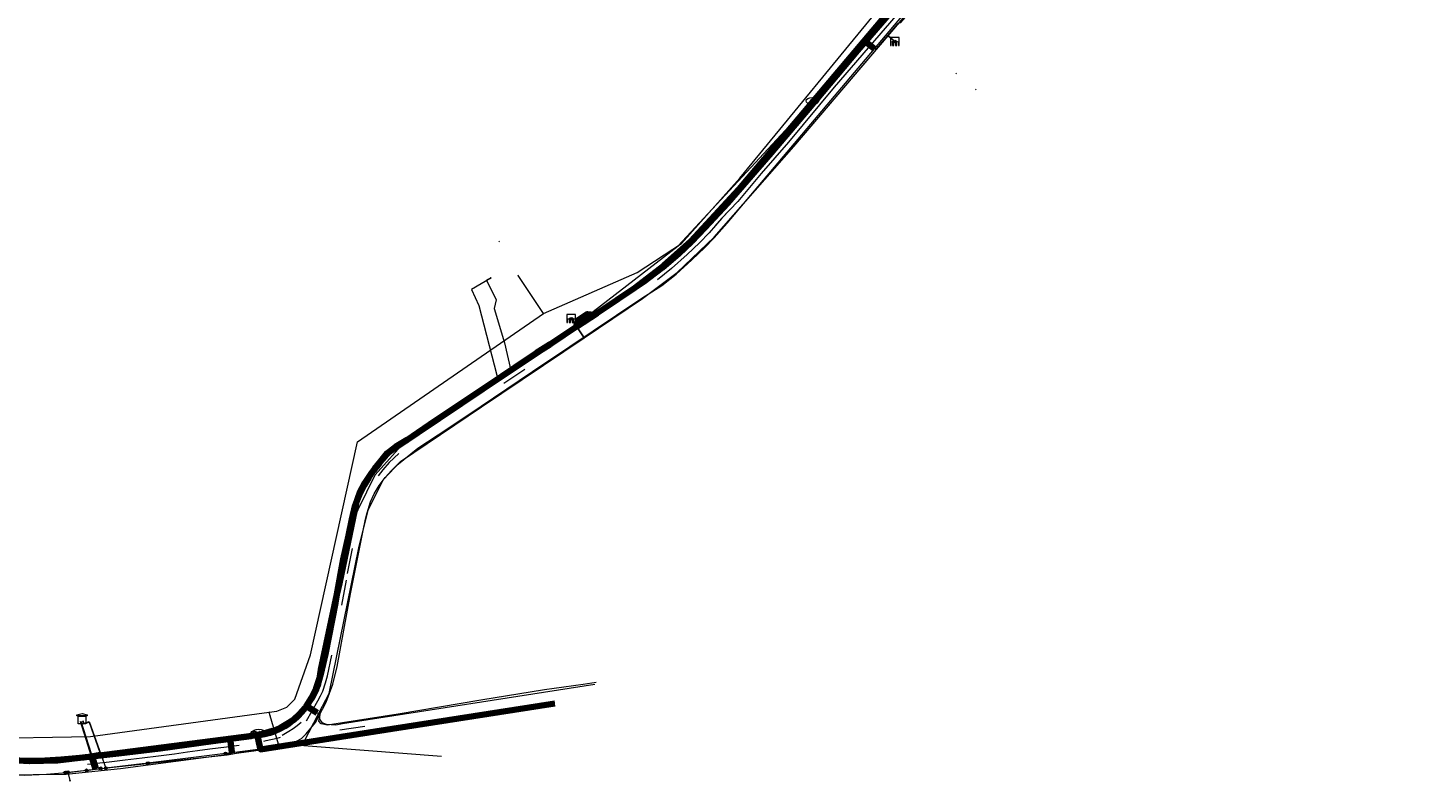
# Model space of a CAD drawing. Header units: metres. Extents: x 200221 to 204794, y 461183 to 463932.
# Tile 9 of 19: x 202459 to 203008, y 462329 to 462624. Entities that reach past the tile are written whole.
import ezdxf
from ezdxf.enums import TextEntityAlignment as Align
from ezdxf.lldxf.tags import DXFTag

# ---------------------------------------------------------------- set-up
doc = ezdxf.new("R2010")
doc.units = ezdxf.units.M
doc.layers.get('0').update_dxf_attribs({"lineweight": 25})
for name, color, linetype, lineweight in [('B-WE-KL-DATA_HULPSTUK_KPN BV-S', 90, 'Continuous', 25), ('B-WE-KL-DATA_KABELBED_KPN BV-G', 90, 'Continuous', 100), ('B-WE-KL-DATA_MANTELBUIS_NKM NETWORK SERVICES BV-G', 90, 'Continuous', 100), ('B-WE-KL-DATA_NKM NETWORK SERVICES BV-G', 90, 'KL-DATA-N', 18), ('B-WE-KL-ET_LS_GEMEENTE VOORST-G', 190, 'KL-LS-N', 18), ('B-WE-KL-ET_LS_HULPSTUK_LIANDER NV PAC 2AI68G2-S', 190, 'Continuous', 25), ('B-WE-KL-ET_LS_LIANDER NV PAC 2AI68G2-G', 190, 'KL-LS-N', 18), ('B-WE-KL-ET_LS_MANTELBUIS_LIANDER NV PAC 2AI68G2-G', 190, 'Continuous', 100), ('B-WE-KL-ET_MS_HULPSTUK_LIANDER NV PAC 2AI68G2-S', 130, 'Continuous', 25), ('B-WE-KL-ET_MS_LIANDER NV PAC 2AI68G2-G', 130, 'KL-MS-N', 18), ('B-WE-KL-ET_MS_MANTELBUIS_LIANDER NV PAC 2AI68G2-G', 130, 'Continuous', 100), ('B-WE-KL-GAS_LD_HULPSTUK_LIANDER NV PAC 2AI68G2-S', 50, 'Continuous', 25), ('B-WE-KL-GAS_LD_LIANDER NV PAC 2AI68G2-G', 50, 'KL-GAS-LD-N', 18), ('B-WE-KL-OVERIG_HULPSTUK-G', 8, 'Continuous', 18), ('B-WE-KL-OVERIG_HULPSTUK-S', 8, 'Continuous', 25), ('B-WE-KL-WATER_HULPSTUK_VITENS-S', 170, 'Continuous', 25), ('B-WE-KL-WATER_VITENS-G', 170, 'KL-WATER-N', 18), ('B-WE-KL-WATER_VITENS-S', 170, 'Continuous', 25), ('B-WE-KW-KUNSTWERK_SLUIS_GEMEENTE VOORST-S', 170, 'Continuous', 25), ('B-WE-OG-INFO_KPN BV-S', 7, 'Continuous', 25), ('B-WE-OG-INFO_LIANDER NV PAC 2AI68G2-S', 7, 'Continuous', 25), ('B-WE-OG-INFO_VITENS-S', 7, 'Continuous', 25), ('B-WE-RI-DRUK_GEMEENTE VOORST-G', 210, 'RI-PERS', 18), ('B-WE-RI-PERSLEIDING_HULPSTUK_GEMEENTE VOORST-S', 210, 'Continuous', 25)]:
    doc.layers.add(name, color=color, linetype=linetype, lineweight=lineweight)
doc.styles.add('NLCS-ISO', font='NLCS-ISO.ttf')
doc.styles.get("Standard").update_dxf_attribs({"font": 'NLCS-ISO.ttf'})
tags = doc.linetypes.add('KL-DATA-N', pattern='A,4,-1,[101,NLCS.SHX,S=0.5,R=0,X=0,Y=0],-1,4,-1,["D",Standard,S=1,R=0,X=-0.25,Y=-0.5],-1.5', length=12.5).pattern_tags.tags
tags[18] = DXFTag(74, 10)
tags = doc.linetypes.add('KL-GAS-LD-N', pattern='A,4,-1,[69,NLCS.SHX,S=0.5,R=0,X=0,Y=0],-1,4,-1,["L",Standard,S=1,R=0,X=0.25,Y=-0.5],-2', length=13).pattern_tags.tags
tags[18] = DXFTag(74, 10)
tags = doc.linetypes.add('KL-LS-N', pattern='A,4,-1,[103,NLCS.SHX,S=0.75,R=0,X=0,Y=0],-1,4,-1,["L",Standard,S=1,R=0,X=0,Y=-0.5],-2', length=13).pattern_tags.tags
tags[18] = DXFTag(74, 10)
tags = doc.linetypes.add('KL-MS-N', pattern='A,4,-1,[103,NLCS.SHX,S=0.75,R=0,X=0,Y=0],-1,4,-1,["M",Standard,S=1,R=0,X=0,Y=-0.5],-2', length=13).pattern_tags.tags
tags[18] = DXFTag(74, 10)
doc.linetypes.add('KL-WATER-N', pattern='A,7,-0.5,[168,NLCS.SHX,S=0.75,R=0,X=0.75,Y=0],-2', length=9.5)
tags = doc.linetypes.add('RI-PERS', pattern='A,7,-2,["P",Standard,S=1.8,R=0,X=-0.5,Y=-0.9],-2,7,-2,[102,NLCS.SHX,S=1,R=180,X=0,Y=0],-2', length=22).pattern_tags.tags
tags[6] = DXFTag(74, 10)

# ---------------------------------------------------------------- blocks, each defined once
blk = doc.blocks.new('SKW-SLUIS-SO')
at = {"color": 0, "linetype": 'ByBlock', "lineweight": 18}
blk.add_lwpolyline([(0.31, -1.55), (0.82, -1.55), (0.82, -0.35, -1), (1.45, -0.35), (1.45, -1.55), (1.7, -1.55), (1.7, 1.55), (-1.7, 1.55), (-1.7, -1.55), (-1.45, -1.55), (-1.45, -0.35, -1), (-0.82, -0.35), (-0.82, -1.55), (-0.32, -1.55), (-0.32, -0.35, -1), (0.31, -0.35)], format="xyb", close=True, dxfattribs=at)
blk = doc.blocks.new('SRI-HULP_MANGAT-SO')
at = {"linetype": 'ByBlock', "lineweight": 18}
h = blk.add_hatch(color=0, dxfattribs=at)
h.dxf.hatch_style = 1
edge = h.paths.add_edge_path()
edge.add_arc((0.38, 0), 0.0646, -90, 90, ccw=False)
edge.add_line((0.38, -0.06), (-0.38, -0.06))
edge.add_arc((-0.38, 0), 0.0646, 90, 270, ccw=False)
edge.add_line((-0.38, 0.06), (0.38, 0.06))
at = {"color": 0, "linetype": 'ByBlock', "lineweight": 18}
blk.add_lwpolyline([(0.38, 0.06, -1), (0.38, -0.06), (-0.38, -0.06, -1), (-0.38, 0.06)], format="xyb", close=True, dxfattribs=at)
blk.add_ellipse((0, 0), major_axis=(-0.75, 0), ratio=0.666667, dxfattribs=at)
at = {"color": 0, "linetype": 'ByBlock', "lineweight": 18, "style": 'NLCS-ISO', "flags": 1}
for tag, p in [('TYPE', (1.75, 0)), ('OMSCHRIJVING', (1.75, -3)), ('LABEL', (1.75, -1.5))]:
    blk.add_attdef(tag, p, '', height=1, dxfattribs=at)
blk = doc.blocks.new('SKL-WTB_HULP_OVERIG-SO')
at = {"color": 0, "linetype": 'ByBlock', "lineweight": 18}
for points in [[(-0.14, 0.14), (0.14, -0.14)], [(0.14, 0.14), (-0.14, -0.14)]]:
    blk.add_lwpolyline(points, dxfattribs=at)
at = {"color": 0, "linetype": 'ByBlock', "lineweight": 18, "style": 'NLCS-ISO', "flags": 1}
for tag, p in [('TYPE', (1.5, 0)), ('OMSCHRIJVING', (1.5, -3)), ('LABEL', (1.5, -1.5))]:
    blk.add_attdef(tag, p, '', height=1, dxfattribs=at)
blk = doc.blocks.new('SKL-WTB_HULP_MOF-SO')
at = {"linetype": 'ByBlock', "lineweight": 18}
h = blk.add_hatch(color=0, dxfattribs=at)
h.dxf.hatch_style = 1
h.paths.add_polyline_path([(-0.5625, 0, 1), (0.5625, 0, 1)])
at = {"color": 0, "linetype": 'ByBlock', "lineweight": 18}
blk.add_circle((0, 0), 0.5625, dxfattribs=at)
at = {"color": 0, "linetype": 'ByBlock', "lineweight": 18, "style": 'NLCS-ISO', "flags": 1}
for tag, p in [('TYPE', (1.5, 0)), ('OMSCHRIJVING', (1.5, -3)), ('LABEL', (1.5, -1.5))]:
    blk.add_attdef(tag, p, '', height=1, dxfattribs=at)
blk = doc.blocks.new('SKL-WTB_HULP_TECHNISCH GEBOUW-SO')
at = {"color": 0, "linetype": 'ByBlock', "lineweight": 18}
for points in [[(-2, 1.5), (0, 2), (2, 1.5), (2, 1.18), (-2, 1.18)], [(-1.5, 1.02), (1.5, 1.02), (1.5, -2), (-1.5, -2)]]:
    blk.add_lwpolyline(points, close=True, dxfattribs=at)
at = {"color": 0, "linetype": 'ByBlock', "lineweight": 18, "style": 'NLCS-ISO', "flags": 1}
for tag, p in [('TYPE', (2.5, 0)), ('OMSCHRIJVING', (2.5, -3)), ('LABEL', (2.5, -1.5))]:
    blk.add_attdef(tag, p, '', height=1, dxfattribs=at)
blk = doc.blocks.new('SKL-WTB_HULP_AFSLUITER-SO')
at = {"color": 0, "linetype": 'ByBlock', "lineweight": 18}
blk.add_lwpolyline([(0, 0.8), (0, -0.8)], dxfattribs=at)
blk.add_circle((0, 0), 1, dxfattribs=at)
at = {"color": 0, "linetype": 'ByBlock', "lineweight": 18, "style": 'NLCS-ISO', "flags": 1}
for tag, p in [('TYPE', (1.5, 0)), ('OMSCHRIJVING', (1.5, -3)), ('LABEL', (1.5, -1.5))]:
    blk.add_attdef(tag, p, '', height=1, dxfattribs=at)
blk = doc.blocks.new('SKL-WATER_BRANDKRAAN_BRANDPUT-SO')
at = {"color": 0, "linetype": 'ByBlock', "lineweight": 18}
blk.add_ellipse((0, 0), major_axis=(2.5, 0), ratio=0.54, dxfattribs=at)
at = {"color": 0, "linetype": 'ByBlock', "lineweight": 18, "style": 'NLCS-ISO'}
blk.add_text('bk', height=1.5, dxfattribs=at).set_placement((0.16, 0), align=Align.MIDDLE_CENTER)
blk = doc.blocks.new('SOG-INFO_OVERIG-SO')
at = {"color": 0, "linetype": 'ByBlock', "lineweight": 18}
for points in [[(-0.14, 0.14), (0.14, -0.14)], [(0.14, 0.14), (-0.14, -0.14)]]:
    blk.add_lwpolyline(points, dxfattribs=at)
at = {"color": 0, "linetype": 'ByBlock', "lineweight": 18, "style": 'NLCS-ISO', "flags": 1}
for tag, p in [('TYPE', (1.5, 0)), ('OMSCHRIJVING', (1.5, -3)), ('LABEL', (1.5, -1.5))]:
    blk.add_attdef(tag, p, '', height=1, dxfattribs=at)

msp = doc.modelspace()

# ---------------------------------------------------------------- linework, layer by layer
at = {"layer": 'B-WE-KL-DATA_KABELBED_KPN BV-G', "flags": 128}
for points in [[(202809.505, 462645.672), (202798.753, 462633.166), (202737.874, 462560.915), (202719.015, 462540.451), (202708.263, 462530.998), (202696.954, 462522.219), (202682.07, 462512.225), (202680.96, 462511.544), (202678.351, 462511.854), (202674.517, 462509.313), (202673.875, 462506.848), (202663.659, 462500.04)], [(202655.527, 462494.847), (202658.268, 462496.7), (202663.51, 462499.94), (202663.606, 462500), (202664.195, 462500.364), (202673.935, 462506.813), (202682.07, 462512.225), (202690.447, 462517.798), (202696.954, 462522.219), (202700.41, 462524.567), (202707.572, 462529.971), (202714.082, 462535.479), (202719.063, 462540.267), (202724.196, 462545.712), (202733.24, 462555.411), (202750.365, 462575.142), (202764.996, 462592.477), (202784.248, 462615.337), (202802.644, 462636.706)], [(202663.659, 462500.04), (202663.51, 462499.94), (202637.257, 462482.449), (202603.412, 462459.628), (202601.85, 462458.619), (202600.385, 462457.474), (202599.028, 462456.204), (202597.789, 462454.817), (202596.678, 462453.326), (202594.465, 462450.618), (202592.459, 462447.752), (202590.672, 462444.745), (202589.113, 462441.614)], [(202548.799, 462346.681), (202550.856, 462347.05), (202554.81, 462348.266), (202557.774, 462349.466), (202560.434, 462351.012), (202562.775, 462352.49), (202565.47, 462354.94), (202567.487, 462357.253), (202567.67, 462357.463), (202567.864, 462357.782), (202570.072, 462361.412), (202571.888, 462364.893), (202573.081, 462368.822), (202573.654, 462370.711), (202575.495, 462378.517), (202579.42, 462398.595), (202579.99, 462401.752), (202582.48, 462415.541), (202584.542, 462424.783), (202585.844, 462431.227), (202587.171, 462436.909), (202588.868, 462441.748), (202590.915, 462445.567), (202593.342, 462449.183), (202594.692, 462451.181), (202597.074, 462454.043), (202599.71, 462457.293), (202603.019, 462459.711), (202607.566, 462462.543), (202618.462, 462469.944), (202639.015, 462483.69), (202655.527, 462494.847)], [(202589.113, 462441.614), (202588.288, 462439.674), (202587.55, 462437.699), (202580.949, 462406.282), (202579.99, 462401.752), (202573.728, 462372.169), (202573.081, 462368.822), (202572.817, 462367.459), (202572.468, 462366.124), (202572.018, 462364.82), (202571.471, 462363.554), (202570.829, 462362.333), (202570.096, 462361.164), (202569.277, 462360.054), (202568.599, 462358.9), (202567.864, 462357.782), (202567.487, 462357.253), (202566.141, 462355.564), (202564.663, 462353.991), (202563.06, 462352.544), (202561.345, 462351.233), (202559.528, 462350.067), (202557.622, 462349.053), (202555.639, 462348.198), (202553.593, 462347.508), (202551.498, 462346.988), (202549.367, 462346.641), (202548.822, 462346.571), (202546.574, 462346.282), (202500.008, 462340.294)], [(202665.548, 462359.053), (202601.619, 462349.057), (202549.994, 462341.009), (202549.363, 462343.806), (202548.822, 462346.571), (202548.8, 462346.681)], [(202548.799, 462346.681), (202546.574, 462346.282), (202546.357, 462346.243), (202531.225, 462344.2), (202510.6, 462341.363), (202494.243, 462339.354), (202482.626, 462338.059), (202480.68, 462337.842), (202471.758, 462336.979), (202463.418, 462336.474), (202455.501, 462336.666), (202448.283, 462337.032), (202447.969, 462337.048), (202447.592, 462337.105), (202441.105, 462338.085), (202434.512, 462339.357), (202433.742, 462339.505), (202431.803, 462340.081), (202428.948, 462340.929), (202426.576, 462341.634), (202421.986, 462342.885)], [(202500.008, 462340.294), (202482.626, 462338.059), (202481.32, 462337.891), (202470.346, 462336.662), (202459.307, 462336.375), (202448.283, 462337.032)]]:
    msp.add_lwpolyline(points, dxfattribs=at)
at = {"layer": 'B-WE-KL-DATA_MANTELBUIS_NKM NETWORK SERVICES BV-G', "flags": 128}
for points in [[(202787.625, 462618.583), (202790.897, 462616.012)], [(202572.284, 462355.335), (202568.74, 462357.577)]]:
    msp.add_lwpolyline(points, dxfattribs=at)
at = {"layer": 'B-WE-KL-DATA_NKM NETWORK SERVICES BV-G', "flags": 128}
for points in [[(202816.743, 462645.619), (202810.655, 462638.667), (202805.133, 462631.705), (202804.882, 462630.567), (202801.065, 462626.141), (202800.033, 462625.823), (202791.701, 462616.158), (202791.284, 462615.832), (202790.951, 462615.97), (202790.897, 462616.012)], [(202643.132, 462486.079), (202674.137, 462506.788), (202701.307, 462525.133), (202709.912, 462532.175), (202731.207, 462553.517), (202777.45, 462607.395), (202787.006, 462618.849), (202787.274, 462618.854), (202787.585, 462618.614), (202787.625, 462618.583)], [(202790.897, 462616.012), (202787.625, 462618.583)], [(202790.897, 462616.012), (202787.625, 462618.583)], [(202640.341, 462525.905), (202632.775, 462521.561), (202635.668, 462515.219), (202642.675, 462487.898)], [(202567.999, 462358.065), (202568.786, 462359.027), (202573.217, 462368.564), (202583.315, 462419.577), (202586.726, 462435.163), (202590.966, 462445.747), (202596.276, 462453.408), (202609.067, 462463.325), (202643.132, 462486.079)], [(202642.675, 462487.898), (202643.132, 462486.079)], [(202572.284, 462355.335), (202572.426, 462355.245), (202572.955, 462354.907), (202573.09, 462354.52), (202573.156, 462352.909), (202574.005, 462351.622), (202575.706, 462350.91), (202579.52, 462350.681), (202582.161, 462351.138), (202681.171, 462366.667)], [(202444.833, 462336.743), (202470.572, 462336.282), (202495.158, 462338.643), (202542.685, 462345.147), (202556.444, 462348.731), (202564.149, 462353.358), (202567.999, 462358.065)], [(202567.999, 462358.065), (202568.163, 462357.942), (202568.74, 462357.577)], [(202568.74, 462357.577), (202572.284, 462355.335)], [(202568.74, 462357.577), (202572.284, 462355.335)]]:
    msp.add_lwpolyline(points, dxfattribs=at)
at = {"layer": 'B-WE-KL-ET_LS_GEMEENTE VOORST-G', "flags": 128}
for points in [[(202677.029, 462502.527), (202699.967, 462517.942), (202713.526, 462528.204), (202727.987, 462542.057), (202759.231, 462577.588), (202806.651, 462633.313), (202876.032, 462715.126), (202903.267, 462746.918), (202954.004, 462806.7), (202997.979, 462858.511), (202996.349, 462865.439), (203008.172, 462880.556)], [(202799.253, 462618.559), (202796.261, 462621.104)], [(202671.876, 462510.195), (202677.029, 462502.527)]]:
    msp.add_lwpolyline(points, dxfattribs=at)
at = {"layer": 'B-WE-KL-ET_LS_LIANDER NV PAC 2AI68G2-G', "flags": 128}
for points in [[(202640.282, 462526.028), (202638.664, 462525.238), (202642.481, 462517.42), (202641.645, 462514.118), (202645.721, 462500.529), (202648.225, 462489.783), (202647.975, 462489.616), (202648.063, 462489.484)], [(202582.628, 462415.474), (202587.336, 462437.395), (202587.836, 462438.892), (202588.385, 462440.372), (202588.982, 462441.833), (202589.628, 462443.273), (202590.321, 462444.691), (202591.061, 462446.085), (202591.846, 462447.455), (202592.676, 462448.797), (202593.333, 462449.776), (202594.02, 462450.736), (202594.736, 462451.676), (202595.48, 462452.596), (202596.252, 462453.495), (202597.052, 462454.371), (202597.877, 462455.225), (202598.729, 462456.055), (202599.89, 462457.232), (202603.096, 462459.672), (202648.213, 462489.584)], [(202582.628, 462415.474), (202575.572, 462379.747), (202574.778, 462376.083), (202573.863, 462372.535), (202571.639, 462364.888), (202570.408, 462362.403), (202569.745, 462361.037), (202569.034, 462359.763), (202568.123, 462358.336), (202567.074, 462356.909), (202565.913, 462355.536), (202565.073, 462354.651), (202562.652, 462352.376), (202560.232, 462350.806), (202560.097, 462350.742)], [(202480.11, 462352.249), (202480.503, 462351.035), (202482.719, 462351.753), (202486.927, 462339.846), (202483.416, 462339.129), (202482.185, 462338.835), (202477.656, 462337.904), (202473.299, 462337.227), (202471.091, 462336.964), (202469.443, 462336.802), (202465.984, 462336.559), (202460.139, 462336.44), (202454.928, 462336.644), (202452.627, 462336.827), (202448.788, 462337.261), (202446.985, 462337.521), (202444.636, 462337.913), (202438.603, 462339.209), (202429.967, 462340.688), (202421.246, 462342.246), (202381.131, 462354.863), (202316.378, 462375.834), (202315.435, 462377.349), (202310.656, 462378.819), (202309.527, 462378.052), (202305.437, 462379.377), (202298.827, 462381.2), (202295.792, 462382.552), (202287.221, 462385.298)], [(202663.924, 462358.243), (202586.592, 462345.843), (202538.922, 462339.718), (202538.791, 462339.55), (202536.287, 462339.228), (202536.268, 462339.377)], [(202480.254, 462352.295), (202480.6, 462351.224), (202482.812, 462351.941), (202489.294, 462333.596)], [(202560.097, 462350.742), (202557.488, 462349.703), (202555.553, 462349.039), (202552.377, 462348.03), (202548.226, 462347.014), (202545.908, 462346.575), (202538.018, 462345.41), (202538.788, 462339.702), (202536.268, 462339.377)], [(202536.268, 462339.377), (202529.988, 462338.57), (202505.823, 462335.532)], [(202473.402, 462331.904), (202488.694, 462333.599), (202488.768, 462333.527), (202488.856, 462333.47), (202488.951, 462333.435), (202489.046, 462333.422), (202489.134, 462333.434), (202489.208, 462333.469), (202489.262, 462333.524), (202489.294, 462333.596)], [(202474.395, 462332.014), (202475.128, 462328.737)], [(202505.823, 462335.532), (202489.294, 462333.596)]]:
    msp.add_lwpolyline(points, dxfattribs=at)
at = {"layer": 'B-WE-KL-ET_LS_MANTELBUIS_LIANDER NV PAC 2AI68G2-G', "flags": 128}
msp.add_lwpolyline([(202538.752, 462339.968), (202538.169, 462344.291)], dxfattribs=at)
at = {"layer": 'B-WE-KL-ET_MS_LIANDER NV PAC 2AI68G2-G', "flags": 128}
for points in [[(202487.269, 462333.544), (202536.919, 462338.82), (202552.271, 462341.625), (202557.604, 462342.485), (202562.808, 462343.651), (202564.147, 462344.2), (202566.034, 462345.298), (202566.91, 462346.095), (202567.907, 462347.092), (202571.53, 462351.618), (202575.764, 462359.582), (202578.411, 462366.578), (202580.035, 462373.579), (202585.298, 462402.078), (202590.226, 462426.9), (202591.22, 462431.386), (202591.898, 462433.883), (202593.221, 462438.215), (202594.647, 462441.343), (202596.579, 462444.609), (202598.971, 462447.736), (202601.271, 462450.358), (202603.479, 462452.52), (202611.8, 462459.269), (202619.672, 462464.511), (202636.597, 462475.732), (202661.619, 462492.643), (202671.42, 462499.167), (202689.752, 462511.414), (202699.708, 462518.055), (202707.482, 462523.087), (202713.115, 462527.575), (202719.281, 462533.181), (202724.238, 462537.884), (202728.024, 462541.847), (202733.073, 462547.586), (202801.646, 462628.607), (202844.977, 462678.574)], [(202481.691, 462332.758), (202485.291, 462333.24), (202479.303, 462351.987)], [(202479.445, 462352.035), (202485.439, 462333.26), (202487.269, 462333.544)], [(202481.691, 462332.758), (202475.443, 462331.923), (202465.986, 462331.153), (202457.433, 462330.701), (202450.193, 462330.972), (202441.459, 462331.968), (202432.368, 462333.372), (202421.572, 462336.564)]]:
    msp.add_lwpolyline(points, dxfattribs=at)
at = {"layer": 'B-WE-KL-ET_MS_MANTELBUIS_LIANDER NV PAC 2AI68G2-G', "flags": 128}
for points in [[(202483.743, 462338.087), (202485.269, 462333.31)], [(202485.418, 462333.325), (202483.884, 462338.13)]]:
    msp.add_lwpolyline(points, dxfattribs=at)
at = {"layer": 'B-WE-KL-GAS_LD_LIANDER NV PAC 2AI68G2-G', "flags": 128}
for points in [[(202117.047, 462451.967), (202124.275, 462445.74), (202137.131, 462437.076), (202153.028, 462430.572), (202171.132, 462425.958), (202178.087, 462423.227), (202276.126, 462392.26), (202280.101, 462394.04), (202307.318, 462385.495), (202420.482, 462350.415), (202438.247, 462345.338), (202483.234, 462346.007), (202551.407, 462355.317), (202556.343, 462356.038), (202560.344, 462357.588), (202563.426, 462360.693), (202569.567, 462378.173), (202588.111, 462461.714), (202661.01, 462512.059), (202697.766, 462528.169), (202715.151, 462539.597), (202738.117, 462565.272), (202796.637, 462636.561), (202865.862, 462717.815), (202896.589, 462753.872), (202961.858, 462830.734), (203002.394, 462878.413)], [(202661.01, 462512.059), (202651.096, 462526.968)], [(202553.831, 462354.17), (202553.406, 462355.609)], [(202558.586, 462342.991), (202557.1, 462343.106), (202553.831, 462354.17)], [(202621.06, 462338.176), (202558.586, 462342.991)]]:
    msp.add_lwpolyline(points, dxfattribs=at)
at = {"layer": 'B-WE-KL-OVERIG_HULPSTUK-G', "flags": 128}
for points in [[(202801.845, 462631.772), (202775.113, 462600.921), (202757.189, 462579.355), (202746.536, 462567.008), (202737.28, 462556.089), (202731.025, 462549.496), (202726.019, 462543.802), (202722.264, 462539.869), (202717.378, 462535.231), (202711.307, 462529.706), (202705.806, 462525.325)], [(202733.71, 462552.326), (202731.025, 462549.496), (202728.112, 462546.183)], [(202645.469, 462484.715), (202653.757, 462490.311)], [(202604.292, 462457.086), (202600.459, 462453.572), (202597.97, 462450.758), (202596.179, 462448.43)], [(202584.131, 462410.091), (202586.035, 462419.908)], [(202583.658, 462407.454), (202581.819, 462397.625)], [(202568.018, 462352.187), (202572.442, 462360.003), (202573.545, 462361.982), (202574.452, 462363.847), (202575.488, 462367.09), (202576.3, 462369.936), (202578.022, 462378.025)], [(202566.005, 462351.558), (202564.403, 462350.189), (202562.748, 462349.099), (202561.136, 462348.056), (202558.456, 462346.513)], [(202581.106, 462348.648), (202590.992, 462350.156)], [(202541.565, 462342.574), (202536.61, 462341.906), (202530.078, 462341.111), (202525.308, 462340.465), (202521.328, 462339.897), (202516.253, 462339.189), (202509.966, 462338.344), (202503.58, 462337.56), (202496.881, 462336.73), (202490.606, 462335.968), (202482.103, 462335.079)], [(202551.319, 462344.26), (202552.165, 462344.431), (202556.563, 462345.442), (202557.841, 462345.792)]]:
    msp.add_lwpolyline(points, dxfattribs=at)
at = {"layer": 'B-WE-KL-WATER_VITENS-G', "flags": 128}
for points in [[(202766.595, 462595.513), (202798.555, 462633.514), (202862.061, 462707.678), (202899.339, 462751.396), (202928.758, 462785.761), (202964.725, 462828.394), (202994.506, 462863.081)], [(202549.229, 462347.582), (202550.217, 462347.739), (202553.471, 462348.483), (202556.107, 462349.183), (202559.484, 462350.995), (202563.354, 462353.507), (202566.319, 462356.513), (202569.202, 462360.342), (202571.302, 462363.966), (202572.534, 462368.783), (202585.055, 462428.537), (202594.996, 462448.814), (202607.391, 462462.67), (202655.419, 462495.026), (202669.051, 462504.019), (202713.949, 462538.71), (202765.951, 462594.748), (202766.595, 462595.513)], [(202291.245, 462384.306), (202292.198, 462384.001), (202305.496, 462379.569), (202423.04, 462342.624), (202438.697, 462338.924), (202446.621, 462337.787), (202454.248, 462337.209), (202468.714, 462336.946), (202475.447, 462337.367), (202481.601, 462338.103), (202497.961, 462340.312), (202516.95, 462342.995), (202546.709, 462347.182), (202547.203, 462347.26)], [(202547.203, 462347.26), (202549.229, 462347.582)]]:
    msp.add_lwpolyline(points, dxfattribs=at)
at = {"layer": 'B-WE-RI-DRUK_GEMEENTE VOORST-G', "flags": 128}
for points in [[(202796.26, 462621.1), (202882.072, 462722.177)], [(202677.02, 462502.52), (202699.967, 462517.942), (202713.526, 462528.204), (202727.987, 462542.058), (202759.231, 462577.588), (202796.26, 462621.1)], [(202796.26, 462621.1), (202798.882, 462618.829)], [(202677.02, 462502.52), (202671.969, 462510.091)], [(202572.97, 462355.5), (202576.935, 462363), (202588.554, 462420.134), (202592.308, 462434.855), (202598.184, 462446.842), (202604.978, 462454.047), (202636.78, 462475.479), (202677.02, 462502.52)], [(202681.759, 462367.319), (202676.581, 462366.528), (202661.429, 462364.344), (202636.433, 462360.303), (202604.009, 462354.857), (202576.257, 462350.488), (202573.762, 462351.029), (202572.917, 462352.029), (202573.14, 462353.452), (202573.384, 462354.608), (202572.97, 462355.5)], [(202435.68, 462333.79), (202447.772, 462330.983), (202473.669, 462331.221), (202495.008, 462333.469), (202547.31, 462340.427), (202566.802, 462343.551), (202572.97, 462355.5)]]:
    msp.add_lwpolyline(points, dxfattribs=at)

# ---------------------------------------------------------------- block references
at = {"layer": 'B-WE-KL-DATA_HULPSTUK_KPN BV-S'}
for p in [(202663.659, 462500.04), (202663.659, 462500.04), (202655.527, 462494.847), (202655.527, 462494.847), (202589.113, 462441.614), (202589.113, 462441.614), (202548.799, 462346.681), (202548.799, 462346.681), (202548.8, 462346.681), (202500.008, 462340.294), (202500.008, 462340.294)]:
    msp.add_blockref('SKL-WTB_HULP_OVERIG-SO', p, dxfattribs=at)
at = {"layer": 'B-WE-KL-ET_LS_HULPSTUK_LIANDER NV PAC 2AI68G2-S'}
for name, p in [('SKL-WTB_HULP_OVERIG-SO', (202830.7, 462600)), ('SKL-WTB_HULP_OVERIG-SO', (202640.282, 462526.028)), ('SKL-WTB_HULP_MOF-SO', (202648.063, 462489.484)), ('SKL-WTB_HULP_MOF-SO', (202648.213, 462489.584)), ('SKL-WTB_HULP_MOF-SO', (202582.628, 462415.474)), ('SKL-WTB_HULP_TECHNISCH GEBOUW-SO', (202479.951, 462353.042)), ('SKL-WTB_HULP_MOF-SO', (202560.097, 462350.742)), ('SKL-WTB_HULP_MOF-SO', (202536.268, 462339.377)), ('SKL-WTB_HULP_MOF-SO', (202473.402, 462331.904)), ('SKL-WTB_HULP_MOF-SO', (202474.395, 462332.014)), ('SKL-WTB_HULP_MOF-SO', (202489.294, 462333.596)), ('SKL-WTB_HULP_MOF-SO', (202505.823, 462335.532)), ('SKL-WTB_HULP_OVERIG-SO', (202475.128, 462328.737))]:
    msp.add_blockref(name, p, dxfattribs=at)
at = {"layer": 'B-WE-KL-ET_MS_HULPSTUK_LIANDER NV PAC 2AI68G2-S'}
for name, p in [('SKL-WTB_HULP_TECHNISCH GEBOUW-SO', (202479.951, 462353.042)), ('SKL-WTB_HULP_MOF-SO', (202481.691, 462332.758)), ('SKL-WTB_HULP_MOF-SO', (202487.269, 462333.544))]:
    msp.add_blockref(name, p, dxfattribs=at)
at = {"layer": 'B-WE-KL-GAS_LD_HULPSTUK_LIANDER NV PAC 2AI68G2-S'}
for p in [(202823.051, 462606.279), (202651.096, 462526.968), (202661.01, 462512.059), (202553.406, 462355.609), (202553.831, 462354.17), (202558.586, 462342.991)]:
    msp.add_blockref('SKL-WTB_HULP_OVERIG-SO', p, dxfattribs=at)
at = {"layer": 'B-WE-KL-OVERIG_HULPSTUK-S'}
msp.add_blockref('SKL-WTB_HULP_OVERIG-SO', (202475.128, 462328.737), dxfattribs=at)
at = {"layer": 'B-WE-KL-WATER_HULPSTUK_VITENS-S'}
for name, p in [('SKL-WTB_HULP_OVERIG-SO', (202790.396, 462623.813)), ('SKL-WTB_HULP_OVERIG-SO', (202665.112, 462501.421)), ('SKL-WTB_HULP_AFSLUITER-SO', (202547.203, 462347.26)), ('SKL-WTB_HULP_OVERIG-SO', (202555.991, 462349.152))]:
    msp.add_blockref(name, p, dxfattribs=at)
at = {"layer": 'B-WE-KL-WATER_VITENS-S'}
for p in [(202766.595, 462595.513), (202549.229, 462347.582)]:
    msp.add_blockref('SKL-WATER_BRANDKRAAN_BRANDPUT-SO', p, dxfattribs=at)
at = {"layer": 'B-WE-KW-KUNSTWERK_SLUIS_GEMEENTE VOORST-S'}
for p in [(202798.882, 462618.829), (202671.969, 462510.091)]:
    msp.add_blockref('SKW-SLUIS-SO', p, dxfattribs=at)
at = {"layer": 'B-WE-OG-INFO_KPN BV-S'}
msp.add_blockref('SOG-INFO_OVERIG-SO', (202643.7, 462540.4), dxfattribs=at)
at = {"layer": 'B-WE-OG-INFO_LIANDER NV PAC 2AI68G2-S'}
msp.add_blockref('SOG-INFO_OVERIG-SO', (202656.053, 462519.514), dxfattribs=at)
at = {"layer": 'B-WE-OG-INFO_VITENS-S'}
for p in [(202790.396, 462623.813), (202643.7, 462540.4)]:
    msp.add_blockref('SOG-INFO_OVERIG-SO', p, dxfattribs=at)
at = {"layer": 'B-WE-RI-PERSLEIDING_HULPSTUK_GEMEENTE VOORST-S'}
for p in [(202798.882, 462618.829), (202671.969, 462510.091)]:
    msp.add_blockref('SRI-HULP_MANGAT-SO', p, dxfattribs=at)

doc.saveas('drawing.dxf')
